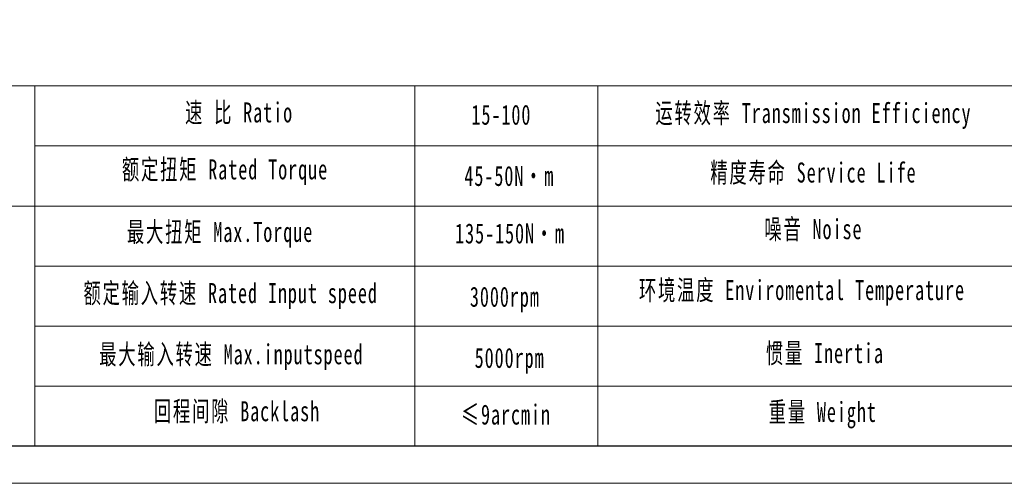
# Model space of a CAD drawing. Header units: millimetres. Extents: x 1341 to 1765, y 1010 to 1310.
# Tile 2 of 10: x 1413 to 1546, y 1010 to 1072. Entities that reach past the tile are written whole.
import ezdxf

# ---------------------------------------------------------------- set-up
doc = ezdxf.new("R2010")
doc.units = ezdxf.units.MM
doc.layers.get('0').update_dxf_attribs({"lineweight": 18})
doc.layers.add('SLD-0', color=7, linetype='Continuous', lineweight=18)
doc.layers.add('图框_外框线', color=7, linetype='Continuous', lineweight=18)
doc.styles.add('标准', font='txt', dxfattribs={"width": 0.667})

msp = doc.modelspace()

# ---------------------------------------------------------------- linework, layer by layer
for p, q in [((1415.34811, 1063.30943), (1415.34811, 1014.82792)), ((1466.52165, 1063.30943), (1466.52165, 1014.82792))]:
    msp.add_line(p, q)
at = {"layer": 'SLD-0'}
msp.add_line((1491.17797, 1063.30943), (1491.17797, 1014.84173), dxfattribs=at)
at = {"layer": '图框_外框线'}
for p, q in [((1378.77639, 1063.30943), (1760.39995, 1063.30943)), ((1415.34811, 1055.22165), (1629.82839, 1055.22165)), ((1378.77639, 1047.13388), (1760.39995, 1047.13388)), ((1415.34811, 1039.0461), (1760.39995, 1039.0461)), ((1415.34811, 1030.95833), (1760.39995, 1030.95833)), ((1415.34811, 1022.87055), (1760.39995, 1022.87055))]:
    msp.add_line(p, q, dxfattribs=at)
at = {"layer": '图框_外框线', "color": 3}
msp.add_lwpolyline([(1341.31016, 1009.78694), (1765.44922, 1009.78694), (1765.44922, 1309.71385), (1341.31016, 1309.71385)], close=True, dxfattribs=at)
at = {"layer": '图框_外框线', "color": 3, "lineweight": 25}
msp.add_lwpolyline([(1366.55653, 1014.83621), (1760.39995, 1014.83621), (1760.39995, 1304.66458), (1366.55653, 1304.66458)], close=True, dxfattribs=at)

# ---------------------------------------------------------------- texts
at = {"layer": 'SLD-0', "color": 1, "char_height": 2.695925, "attachment_point": 2, "style": '标准'}
for s, insert, width in [('\\T1.1;速 比 Ratio', (1442.85235, 1061.08552), 22.0281624), ('\\T1.1;运转效率 Transmission Efficiency', (1520.21612, 1061.00267), 45.813345), ('\\T1.1;\\pxqc;15-100', (1478.18382, 1060.77457), 11.4625097), ('\\T1.1;额定扭矩 Rated Torque', (1440.95737, 1053.41619), 47.8654098), ('\\T1.1;精度寿命 Service Life', (1520.21612, 1052.99049), 35.9602192), ('{\\T1.1;45-50N·m}', (1479.25307, 1052.53208), 22.3293346), ('\\T1.1;最大扭矩 Max.Torque', (1440.29413, 1044.9894), 31.8227171), ('\\T1.1;噪音 Noise', (1520.21612, 1045.36444), 23.788708), ('{\\T1.1;135-150N·m}', (1479.34873, 1044.78822), 26.8122017), ('\\T1.1;额定输入转速 Rated Input speed', (1441.71536, 1036.75197), 42.3080869), ('{\\T1.1;环境温度 Enviromental Temperature}', (1518.67054, 1037.1592), 75.9484783), ('\\T1.1;3000rpm', (1478.65009, 1036.26157), 18.5760166), ('\\T1.1;最大输入转速 Max.inputspeed ', (1441.81011, 1028.51454), 42.5525003), ('\\T1.1;5000rpm', (1479.2935, 1028.02977), 58.9485813), ('\\T1.1;惯量 Inertia', (1521.76172, 1028.66436), 24.3556655), ('\\T1.1;回程间隙 Backlash', (1442.5681, 1020.84521), 34.5033832), ('\\T1.1;≤9arcmin ', (1478.80053, 1020.39859), 20.7383602), ('\\T1.1;重量 Weight', (1521.47192, 1020.74872), 20.9629875)]:
    msp.add_mtext(s, dxfattribs=dict(at, insert=insert, width=width))

doc.saveas('drawing.dxf')
